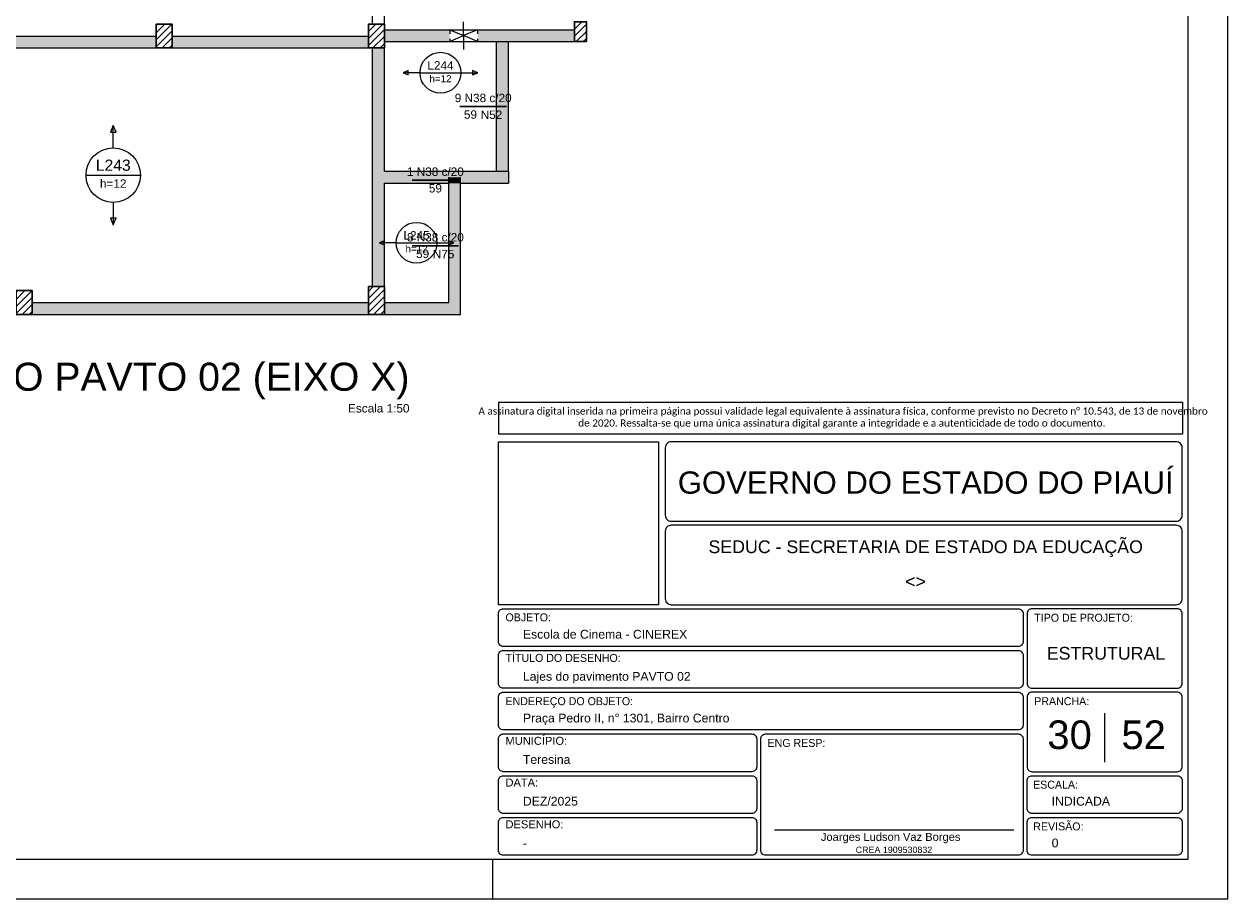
# Model space of a CAD drawing. Header units: millimetres. Extents: x 0 to 84.1, y 0 to 59.4.
# Tile 7 of 8: x 53.8 to 84.1, y 0 to 22. Entities that reach past the tile are written whole.
import ezdxf

# ---------------------------------------------------------------- set-up
doc = ezdxf.new("R2010")
doc.units = ezdxf.units.MM
doc.header["$MEASUREMENT"] = 0
doc.linetypes.add('DOT', pattern=[0.635, 0, -0.635])
doc.linetypes.add('NULL', pattern=[0])
doc.layers.get('0').update_dxf_attribs({"lineweight": 18})
for name, color, linetype, lineweight in [('Descrição da armadura', 7, 'Continuous', 0), ('DT-Armadura negativa', 4, 'Continuous', 30), ('DT-Hachura pilar em laje', 252, 'Continuous', 5), ('DT-Hachura viga em laje', 254, 'Continuous', 5), ('DT-Textos', 7, 'Continuous', 5), ('DT-Título', 3, 'Continuous', 20), ('FO-Aberturas', 7, 'Continuous', 5), ('FO-Pilares', 4, 'Continuous', 30), ('FO-Vigas', 1, 'Continuous', 20), ('Nível 1', 7, 'Continuous', 0), ('Textos', 7, 'Continuous', 9), ('Textos armaduras', 7, 'Continuous', 0)]:
    doc.layers.add(name, color=color, linetype=linetype, lineweight=lineweight)
for name, color, linetype in [('Pena 01', 1, 'Continuous'), ('SEDUC_MARF', 1, 'Continuous'), ('SEDUC_MARGG', 7, 'Continuous'), ('SEDUC_TXT01', 1, 'Continuous'), ('SEDUC_TXT02', 2, 'Continuous'), ('SEDUC_TXT05', 5, 'Continuous')]:
    doc.layers.add(name, color=color, linetype=linetype)
doc.styles.add('Arial', font='txt')
doc.styles.add('Calibri', font='txt')
doc.styles.add('TwCenMT', font='txt')

msp = doc.modelspace()

# ---------------------------------------------------------------- hatches: boundary and pattern name
at = {"layer": 'DT-Hachura pilar em laje', "linetype": 'Continuous'}
h = msp.add_hatch(dxfattribs=at)
h.set_pattern_fill('ANSI31', color=252, style=0)
h.paths.add_polyline_path([(57.142, 21.406), (57.342, 21.406), (57.542, 21.406), (57.542, 21.706), (57.542, 22.006), (57.342, 22.006), (57.142, 22.006), (57.142, 21.706)])
h = msp.add_hatch(dxfattribs=at)
h.set_pattern_fill('ANSI31', color=252, style=0)
h.paths.add_polyline_path([(62.482, 21.406), (62.682, 21.406), (62.882, 21.406), (62.882, 21.706), (62.882, 22.006), (62.682, 22.006), (62.482, 22.006), (62.482, 21.706)])
h = msp.add_hatch(dxfattribs=at)
h.set_pattern_fill('ANSI31', color=252, style=0)
h.paths.add_polyline_path([(67.662, 21.565), (67.812, 21.565), (67.962, 21.565), (67.962, 21.815), (67.962, 22.065), (67.812, 22.065), (67.662, 22.065), (67.662, 21.815)])
h = msp.add_hatch(dxfattribs=at)
h.set_pattern_fill('ANSI31', color=252, style=0)
h.paths.add_polyline_path([(53.618, 14.704), (53.818, 14.704), (54.018, 14.704), (54.018, 15.004), (54.018, 15.304), (53.818, 15.304), (53.618, 15.304), (53.618, 15.004)])
h = msp.add_hatch(dxfattribs=at)
h.set_pattern_fill('ANSI31', color=252, style=0)
h.paths.add_polyline_path([(62.882, 15.404), (62.682, 15.404), (62.482, 15.404), (62.482, 15.054), (62.482, 14.704), (62.682, 14.704), (62.882, 14.704), (62.882, 15.054)])
at = {"layer": 'DT-Hachura viga em laje', "linetype": 'Continuous'}
for points in [[(64.525, 21.865), (64.525, 21.865), (62.882, 21.865), (62.882, 21.565), (64.525, 21.565), (64.525, 21.865)], [(65.225, 21.565), (65.225, 21.565), (65.853, 21.565), (65.853, 21.865), (65.225, 21.865), (65.225, 21.565)], [(67.662, 21.865), (67.662, 21.865), (65.853, 21.865), (65.853, 21.565), (67.662, 21.565), (67.662, 21.865)], [(57.142, 21.707), (57.142, 21.707), (49.389, 21.707), (49.389, 21.557), (49.539, 21.407), (57.142, 21.407), (57.142, 21.707)], [(58.912, 21.707), (58.912, 21.707), (57.542, 21.707), (57.542, 21.407), (58.912, 21.407), (58.912, 21.707)], [(61.652, 21.707), (61.652, 21.707), (58.912, 21.707), (58.912, 21.407), (61.652, 21.407), (61.652, 21.707)], [(62.482, 21.707), (62.482, 21.707), (61.652, 21.707), (61.652, 21.407), (62.482, 21.407), (62.482, 21.707)], [(66.003, 18.304), (66.003, 18.304), (66.003, 21.565), (65.853, 21.715), (65.702, 21.565), (65.703, 18.304), (65.853, 18.154), (66.003, 18.304)], [(62.882, 18.304), (62.882, 18.304), (62.882, 21.407), (62.582, 21.407), (62.582, 18.154), (62.732, 18.154), (62.882, 18.304)], [(64.649, 18.154), (64.649, 18.154), (64.649, 18.304), (62.882, 18.304), (62.732, 18.154), (62.882, 18.004), (64.499, 18.004), (64.649, 18.154)], [(66.003, 18.304), (66.003, 18.304), (64.649, 18.304), (64.649, 18.154), (64.799, 18.004), (66.003, 18.004), (66.003, 18.304)], [(62.882, 18.004), (62.882, 18.004), (62.732, 18.154), (62.582, 18.154), (62.582, 15.404), (62.882, 15.404), (62.882, 18.004)], [(64.799, 18.154), (64.799, 18.154), (64.499, 18.154), (64.499, 18.004), (64.799, 18.004), (64.799, 18.154)], [(64.799, 18.004), (64.799, 18.004), (64.499, 18.004), (64.499, 15.004), (64.799, 14.704), (64.799, 18.004)], [(62.482, 15.004), (62.482, 15.004), (54.018, 15.004), (54.018, 14.704), (62.482, 14.704), (62.482, 15.004)], [(64.799, 14.704), (64.799, 14.704), (64.499, 15.004), (62.882, 15.004), (62.882, 14.704), (64.799, 14.704)]]:
    msp.add_hatch(color=254, dxfattribs=at).paths.add_polyline_path(points)

# ---------------------------------------------------------------- linework, layer by layer
msp.add_line((72.695, 1.742), (78.716, 1.742))
at = {"layer": 'DT-Armadura negativa'}
for points in [[(64.782, 19.934), (65.953, 19.934)], [(63.578, 18.079), (64.749, 18.079)], [(63.578, 16.429), (64.749, 16.429)]]:
    msp.add_lwpolyline(points, dxfattribs=at)
at = {"layer": 'DT-Textos'}
for p, q in [((63.481, 20.835), (63.354, 20.782)), ((63.354, 20.782), (63.481, 20.729)), ((63.481, 20.729), (63.481, 20.835)), ((63.778, 20.782), (64.806, 20.782)), ((65.23, 20.782), (65.102, 20.835)), ((65.102, 20.835), (65.102, 20.729)), ((65.102, 20.729), (65.23, 20.782)), ((56.061, 19.455), (55.99, 19.286)), ((56.131, 19.286), (56.061, 19.455)), ((55.99, 19.286), (56.131, 19.286)), ((55.375, 18.205), (56.746, 18.205)), ((56.131, 17.124), (55.99, 17.124)), ((55.99, 17.124), (56.061, 16.955)), ((56.061, 16.955), (56.131, 17.124)), ((62.88, 16.557), (62.753, 16.504)), ((62.753, 16.504), (62.88, 16.451)), ((62.88, 16.451), (62.88, 16.557)), ((63.176, 16.504), (64.204, 16.504)), ((64.628, 16.504), (64.501, 16.557)), ((64.501, 16.557), (64.501, 16.451)), ((64.501, 16.451), (64.628, 16.504))]:
    msp.add_line(p, q, dxfattribs=at)
for points in [[(63.778, 20.782), (63.354, 20.782)], [(64.806, 20.782), (65.23, 20.782)], [(56.061, 18.891), (56.061, 19.455)], [(56.061, 17.52), (56.061, 16.955)], [(63.176, 16.504), (62.753, 16.504)], [(64.204, 16.504), (64.628, 16.504)]]:
    msp.add_lwpolyline(points, dxfattribs=at)
for centre, radius in [((64.292, 20.782), 0.514), ((56.061, 18.205), 0.685), ((63.69, 16.504), 0.514)]:
    msp.add_circle(centre, radius, dxfattribs=at)
at = {"layer": 'FO-Aberturas'}
for p, q in [((64.525, 21.865), (64.875, 21.715)), ((64.875, 21.715), (64.875, 22.065)), ((65.225, 21.865), (64.875, 21.715)), ((64.525, 21.565), (64.875, 21.715)), ((64.875, 21.715), (64.875, 21.365)), ((65.225, 21.565), (64.875, 21.715))]:
    msp.add_line(p, q, dxfattribs=at)
at = {"layer": 'FO-Pilares'}
for points in [[(57.142, 21.406), (57.342, 21.406), (57.542, 21.406), (57.542, 21.706), (57.542, 22.006), (57.342, 22.006), (57.142, 22.006), (57.142, 21.706), (57.142, 21.406)], [(62.482, 21.406), (62.682, 21.406), (62.882, 21.406), (62.882, 21.706), (62.882, 22.006), (62.682, 22.006), (62.482, 22.006), (62.482, 21.706), (62.482, 21.406)], [(67.662, 21.565), (67.812, 21.565), (67.962, 21.565), (67.962, 21.815), (67.962, 22.065), (67.812, 22.065), (67.662, 22.065), (67.662, 21.815), (67.662, 21.565)], [(53.618, 14.704), (53.818, 14.704), (54.018, 14.704), (54.018, 15.004), (54.018, 15.304), (53.818, 15.304), (53.618, 15.304), (53.618, 15.004), (53.618, 14.704)], [(62.882, 15.404), (62.682, 15.404), (62.482, 15.404), (62.482, 15.054), (62.482, 14.704), (62.682, 14.704), (62.882, 14.704), (62.882, 15.054), (62.882, 15.404)]]:
    msp.add_lwpolyline(points, close=True, dxfattribs=at)
at = {"layer": 'FO-Vigas'}
for p, q in [((62.582, 22.006), (62.582, 26.434)), ((62.882, 22.006), (62.882, 26.284)), ((62.882, 21.865), (64.875, 21.865)), ((64.875, 21.865), (65.853, 21.865)), ((65.853, 21.865), (67.662, 21.865)), ((49.389, 21.706), (57.142, 21.706)), ((57.542, 21.706), (58.912, 21.706)), ((58.912, 21.706), (61.652, 21.706)), ((61.652, 21.706), (62.482, 21.706)), ((62.882, 21.565), (64.875, 21.565)), ((64.875, 21.565), (65.853, 21.565)), ((65.703, 18.304), (65.703, 21.565)), ((65.853, 21.565), (67.662, 21.565)), ((66.003, 18.304), (66.003, 21.565)), ((49.539, 21.406), (57.142, 21.406)), ((57.542, 21.406), (58.912, 21.406)), ((58.912, 21.406), (61.652, 21.406)), ((61.652, 21.406), (62.482, 21.406)), ((62.582, 18.154), (62.582, 21.406)), ((62.882, 18.304), (62.882, 21.406)), ((62.882, 18.304), (64.649, 18.304)), ((64.649, 18.304), (66.003, 18.304)), ((66.003, 18.304), (66.003, 18.004)), ((62.582, 15.404), (62.582, 18.154)), ((62.882, 15.404), (62.882, 18.004)), ((62.882, 18.004), (64.499, 18.004)), ((64.499, 18.004), (64.499, 18.154)), ((64.499, 15.004), (64.499, 18.004)), ((64.799, 18.004), (64.799, 18.154)), ((64.799, 18.004), (66.003, 18.004)), ((64.799, 14.704), (64.799, 18.004)), ((54.018, 15.004), (62.482, 15.004)), ((62.882, 15.004), (64.499, 15.004)), ((54.018, 14.704), (62.482, 14.704)), ((62.882, 14.704), (64.799, 14.704))]:
    msp.add_line(p, q, dxfattribs=at)
at = {"layer": 'FO-Vigas', "linetype": 'DOT', "ltscale": 0.2}
for p, q in [((64.525, 21.865), (64.525, 21.565)), ((65.225, 21.865), (65.225, 21.565))]:
    msp.add_line(p, q, dxfattribs=at)
at = {"layer": 'Nível 1'}
msp.add_line((80.998, 4.672), (80.998, 3.441), dxfattribs=at)
at = {"layer": 'Pena 01'}
for p, q in [((65.748, 12.495), (82.956, 12.495)), ((65.748, 12.495), (65.748, 11.697)), ((82.956, 12.495), (82.956, 11.697)), ((65.748, 11.697), (82.956, 11.697))]:
    msp.add_line(p, q, dxfattribs=at)
at = {"layer": 'SEDUC_MARF'}
msp.add_line((65.6, 1), (65.6, 0), dxfattribs=at)
for points in [[(84.1, 59.4), (0, 59.4), (0, 0), (84.1, 0)], [(65.748, 11.497), (69.773, 11.497), (69.773, 7.4), (65.748, 7.4)]]:
    msp.add_lwpolyline(points, close=True, dxfattribs=at)
for points in [[(70.098, 9.5), (82.798, 9.5, 0.414214), (82.948, 9.65), (82.948, 9.65), (82.948, 11.35, 0.414214), (82.798, 11.5), (82.798, 11.5), (70.098, 11.5, 0.414214), (69.948, 11.35), (69.948, 11.35), (69.948, 9.65, 0.414214), (70.098, 9.5), (70.098, 9.5)], [(70.098, 7.4), (82.798, 7.4, 0.414214), (82.948, 7.55), (82.948, 7.55), (82.948, 9.25, 0.414214), (82.798, 9.4), (82.798, 9.4), (70.098, 9.4, 0.414214), (69.948, 9.25), (69.948, 9.25), (69.948, 7.55, 0.414214), (70.098, 7.4), (70.098, 7.4)], [(65.873, 7.3), (78.823, 7.3, -0.414214), (78.948, 7.175), (78.948, 7.175), (78.948, 6.475, -0.414214), (78.823, 6.35), (78.823, 6.35), (65.873, 6.35, -0.414214), (65.748, 6.475), (65.748, 6.475), (65.748, 7.175, -0.414214), (65.873, 7.3), (65.873, 7.3)], [(79.173, 5.3), (82.823, 5.3, 0.414214), (82.948, 5.425), (82.948, 5.425), (82.948, 7.175, 0.414214), (82.823, 7.3), (82.823, 7.3), (79.173, 7.3, 0.414214), (79.048, 7.175), (79.048, 7.175), (79.048, 5.425, 0.414214), (79.173, 5.3), (79.173, 5.3)], [(65.873, 6.25), (78.823, 6.25, -0.414214), (78.948, 6.125), (78.948, 6.125), (78.948, 5.425, -0.414214), (78.823, 5.3), (78.823, 5.3), (65.873, 5.3, -0.414214), (65.748, 5.425), (65.748, 5.425), (65.748, 6.125, -0.414214), (65.873, 6.25), (65.873, 6.25)], [(65.873, 5.2), (78.823, 5.2, -0.414214), (78.948, 5.075), (78.948, 5.075), (78.948, 4.375, -0.414214), (78.823, 4.25), (78.823, 4.25), (65.873, 4.25, -0.414214), (65.748, 4.375), (65.748, 4.375), (65.748, 5.075, -0.414214), (65.873, 5.2), (65.873, 5.2)], [(79.173, 3.2), (82.823, 3.2, 0.414214), (82.948, 3.325), (82.948, 3.325), (82.948, 5.075, 0.414214), (82.823, 5.2), (82.823, 5.2), (79.173, 5.2, 0.414214), (79.048, 5.075), (79.048, 5.075), (79.048, 3.325, 0.414214), (79.173, 3.2), (79.173, 3.2)], [(65.873, 4.15), (72.123, 4.15, -0.414214), (72.248, 4.025), (72.248, 4.025), (72.248, 3.325, -0.414214), (72.123, 3.2), (72.123, 3.2), (65.873, 3.2, -0.414214), (65.748, 3.325), (65.748, 3.325), (65.748, 4.025, -0.414214), (65.873, 4.15), (65.873, 4.15)], [(72.473, 4.15), (78.823, 4.15, -0.414214), (78.948, 4.025), (78.948, 4.025), (78.948, 1.225, -0.414214), (78.823, 1.1), (78.823, 1.1), (72.473, 1.1, -0.414214), (72.348, 1.225), (72.348, 1.225), (72.348, 4.025, -0.414214), (72.473, 4.15), (72.473, 4.15)], [(65.873, 3.1), (72.123, 3.1, -0.414214), (72.248, 2.975), (72.248, 2.975), (72.248, 2.275, -0.414214), (72.123, 2.15), (72.123, 2.15), (65.873, 2.15, -0.414214), (65.748, 2.275), (65.748, 2.275), (65.748, 2.975, -0.414214), (65.873, 3.1), (65.873, 3.1)], [(79.173, 3.1), (82.823, 3.1, -0.414214), (82.948, 2.975), (82.948, 2.975), (82.948, 2.275, -0.414214), (82.823, 2.15), (82.823, 2.15), (79.173, 2.15, -0.414214), (79.048, 2.275), (79.048, 2.275), (79.048, 2.975, -0.414214), (79.173, 3.1), (79.173, 3.1)], [(65.873, 2.05), (72.123, 2.05, -0.414214), (72.248, 1.925), (72.248, 1.925), (72.248, 1.225, -0.414214), (72.123, 1.1), (72.123, 1.1), (65.873, 1.1, -0.414214), (65.748, 1.225), (65.748, 1.225), (65.748, 1.925, -0.414214), (65.873, 2.05), (65.873, 2.05)], [(79.173, 2.05), (82.823, 2.05, -0.414214), (82.948, 1.925), (82.948, 1.925), (82.948, 1.225, -0.414214), (82.823, 1.1), (82.823, 1.1), (79.173, 1.1, -0.414214), (79.048, 1.225), (79.048, 1.225), (79.048, 1.925, -0.414214), (79.173, 2.05), (79.173, 2.05)]]:
    msp.add_lwpolyline(points, format="xyb", dxfattribs=at)
at = {"layer": 'SEDUC_MARGG'}
msp.add_lwpolyline([(2.5, 1), (83.1, 1), (83.1, 58.4), (2.5, 58.4)], close=True, dxfattribs=at)

# ---------------------------------------------------------------- texts
at = {"layer": 'Descrição da armadura', "linetype": 'NULL', "char_height": 0.2118, "line_spacing_factor": 0.9, "style": 'Arial'}
for s, insert, width, attachment_point in [('9 N38 c/20', (65.367, 20.04), 2.80513, 8), ('N52', (65.847, 19.617), 1.06399, 9), ('1 N38 c/20', (64.164, 18.185), 2.80513, 8), ('8 N38 c/20', (64.164, 16.535), 2.80513, 8), ('N75', (64.643, 16.111), 1.06399, 9)]:
    msp.add_mtext(s, dxfattribs=dict(at, insert=insert, width=width, attachment_point=attachment_point))
at = {"layer": 'DT-Textos', "linetype": 'NULL', "attachment_point": 8, "line_spacing_factor": 0.798, "style": 'Arial'}
for s, insert, char_height, width in [('L244', (64.292, 20.861), 0.2118, 1.29027), ('h=12', (64.292, 20.543), 0.1765, 1.12622), ('L243', (56.061, 18.311), 0.2824, 1.7352), ('h=12', (56.061, 17.888), 0.2118, 1.30642), ('L245', (63.69, 16.583), 0.2118, 1.29027), ('h=12', (63.69, 16.266), 0.1765, 1.12622)]:
    msp.add_mtext(s, dxfattribs=dict(at, insert=insert, char_height=char_height, width=width))
at = {"layer": 'DT-Título', "linetype": 'NULL', "attachment_point": 9, "line_spacing_factor": 0.798, "style": 'Arial'}
for s, insert, char_height, width in [('ARMAÇÃO NEGATIVA DAS LAJES DO PAVIMENTO PAVTO 02 (EIXO X)', (63.513, 12.565), 0.706, 66.01482), ('Escala 1:50', (63.513, 12.233), 0.2118, 3.03084)]:
    msp.add_mtext(s, dxfattribs=dict(at, insert=insert, char_height=char_height, width=width))
at = {"layer": 'Pena 01', "color": 3, "linetype": 'NULL', "insert": (74.388, 12.098), "char_height": 0.180371, "width": 18.64594, "attachment_point": 5, "style": 'Calibri'}
msp.add_mtext(' A assinatura digital inserida na primeira página possui validade legal equivalente à assinatura física, conforme previsto no Decreto n%%d 10.543, de 13 de novembro de 2020. Ressalta-se que uma única assinatura digital garante a integridade e a autenticidade de todo o documento.', dxfattribs=at)
at = {"layer": 'SEDUC_TXT01', "linetype": 'NULL', "char_height": 0.2, "width": 17.8054, "attachment_point": 1}
for s, insert, style in [('OBJETO:', (65.928, 7.183), 'TwCenMT'), ('TIPO DE PROJETO:', (79.228, 7.174), 'TwCenMT'), ('TÍTULO DO DESENHO:', (65.928, 6.163), 'TwCenMT'), ('ENDEREÇO DO OBJETO:', (65.928, 5.074), 'TwCenMT'), ('PRANCHA:', (79.228, 5.074), 'TwCenMT'), ('MUNICÍPIO:', (65.927, 4.077), 'Arial'), ('ENG RESP:', (72.519, 4.024), 'TwCenMT'), ('DATA:', (65.927, 3.027), 'Arial'), ('ESCALA:', (79.199, 2.974), 'TwCenMT'), ('DESENHO:', (65.927, 1.977), 'Arial'), ('REVISÃO:', (79.204, 1.924), 'TwCenMT')]:
    msp.add_mtext(s, dxfattribs=dict(at, insert=insert, style=style))
at = {"layer": 'SEDUC_TXT02', "linetype": 'NULL', "attachment_point": 8, "line_spacing_factor": 0.9, "style": 'Arial'}
for s, insert, char_height, width in [('SEDUC - SECRETARIA DE ESTADO DA EDUCAÇÃO ', (76.498, 8.6), 0.32, 21.75895), ('Joarges Ludson Vaz Borges', (75.616, 1.4), 0.2, 7.03555), ('CREA 1909530832', (75.7, 1.153), 0.16, 3.79178)]:
    msp.add_mtext(s, dxfattribs=dict(at, insert=insert, char_height=char_height, width=width))
at = {"layer": 'SEDUC_TXT05', "linetype": 'NULL', "insert": (76.498, 10.185), "char_height": 0.56, "width": 24.87697, "attachment_point": 8, "line_spacing_factor": 0.9, "style": 'Arial'}
msp.add_mtext('GOVERNO DO ESTADO DO PIAUÍ', dxfattribs=at)
at = {"layer": 'Textos', "linetype": 'NULL', "line_spacing_factor": 0.9, "style": 'Arial'}
for s, insert, char_height, width, attachment_point in [('<>', (76.241, 7.827), 0.32, 1.06781, 8), ('Escola de Cinema - CINEREX', (66.366, 6.545), 0.22, 8.10953, 7), ('ESTRUTURAL', (81.033, 6.014), 0.32, 5.90738, 8), ('Lajes do pavimento PAVTO 02', (66.366, 5.422), 0.22, 8.27799, 7), ('Praça Pedro II, n%%d 1301, Bairro Centro', (66.366, 4.372), 0.22, 10.16441, 7), ('30', (80.117, 3.759), 0.72, 2.26461, 8), ('52', (81.98, 3.759), 0.72, 2.26461, 8), ('Teresina', (66.366, 3.395), 0.22, 2.37438, 7), ('DEZ/2025', (66.366, 2.345), 0.22, 2.74146, 7), ('INDICADA', (79.666, 2.345), 0.22, 2.90699, 7), ('0', (79.666, 1.295), 0.22, 0.37369, 7), ('-', (66.366, 1.295), 0.22, 0.2398, 7)]:
    msp.add_mtext(s, dxfattribs=dict(at, insert=insert, char_height=char_height, width=width, attachment_point=attachment_point))
at = {"layer": 'Textos armaduras', "linetype": 'NULL', "char_height": 0.2118, "width": 1.04514, "line_spacing_factor": 0.9, "style": 'Arial'}
for insert, attachment_point in [((64.882, 19.837), 1), ((64.164, 17.982), 2), ((63.678, 16.332), 1)]:
    msp.add_mtext('59', dxfattribs=dict(at, insert=insert, attachment_point=attachment_point))

doc.saveas('drawing.dxf')
